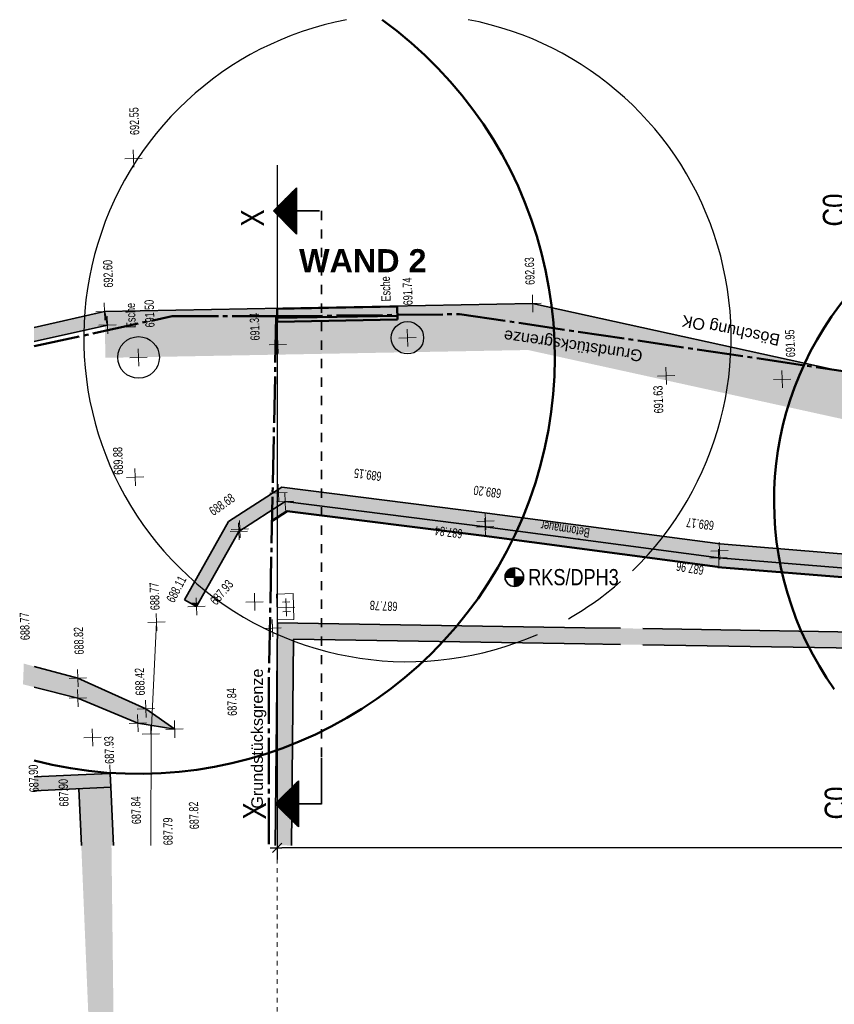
# Model space of a CAD drawing. Header units: metres. Extents: x 0 to 118, y 1 to 83.
# Tile 16 of 36: x 0 to 18, y 56 to 77. Entities that reach past the tile are written whole.
import ezdxf

# ---------------------------------------------------------------- set-up
doc = ezdxf.new("R2010")
doc.units = ezdxf.units.M
for name, pattern in [('ACHSE3', [1.25, 1, -0.1, 0.05, -0.1]), ('DURCHG', [0]), ('GESTR1', [0.4, 0.2, -0.2]), ('PUNKTE', [0.15, 0.05, -0.1])]:
    doc.linetypes.add(name, pattern=pattern)
for name, color, linetype in [('B_ume', 7, 'Continuous'), ('Bestand', 7, 'Continuous'), ('Gel_nde', 7, 'Continuous'), ('GEOMETRIE', 7, 'Continuous'), ('Grundst_cksgrenze', 7, 'Continuous'), ('H_henkoten', 7, 'Continuous'), ('HILFPU', 7, 'Continuous'), ('MAKET', 7, 'Continuous'), ('Mauern_Bestand', 7, 'Continuous'), ('Nachbargeb_ude', 7, 'Continuous'), ('SCHNPF', 7, 'Continuous'), ('Sparten_Vermessung', 7, 'Continuous'), ('Spritzbetonwand', 7, 'Continuous'), ('TEXTE', 7, 'Continuous')]:
    doc.layers.add(name, color=color, linetype=linetype)
doc.styles.add('Arial', font='arial.ttf')
doc.dimstyles.new('ISBSTRICH4E', dxfattribs={"dimtxt": 0.25, "dimasz": 0.1, "dimexe": 0.25, "dimexo": 1, "dimgap": 0.09, "dimtad": 1, "dimzin": 0, "dimdsep": 46, "dimtxsty": 'Arial', "dimblk": 'ID4', "dimblk1": 'ID4', "dimblk2": 'ID4', "dimsah": 1, "dimcen": 0.09, "dimdle": 0.15, "dimclrd": 7, "dimclre": 7, "dimclrt": 7, "dimazin": 0, "dimtfac": 1, "dimtdec": 4, "dimtix": 1, "dimtmove": 2, "dimatfit": 3, "dimfxl": 1, "dimtvp": 0.004, "dimtolj": 1, "dimtzin": 0, "dimarcsym": 0})

# ---------------------------------------------------------------- blocks, each defined once
blk = doc.blocks.new('DIM30')
at = {"layer": 'MAKET', "color": 7, "linetype": 'DURCHG', "lineweight": 35}
for p, q in [((11.038, 64.573), (11.038, 64.973)), ((10.838, 64.773), (11.238, 64.773))]:
    blk.add_line(p, q, dxfattribs=at)
blk.add_circle((11.038, 64.773), 0.2, dxfattribs=at)
blk = doc.blocks.new('DIM31')
at = {"layer": 'MAKET', "color": 7, "style": 'Arial', "width": 0.8}
blk.add_text('RKS/DPH3', height=0.35, dxfattribs=at).set_placement((11.338, 64.598))
blk = doc.blocks.new('ID4')
at = {"color": 7, "linetype": 'DURCHG', "lineweight": 25}
for p, q in [((-1, -1), (1, 1)), ((1.5, 0), (-1, 0))]:
    blk.add_line(p, q, dxfattribs=at)
blk = doc.blocks.new('*D39')
at = {"layer": 'Defpoints', "color": 0}
for p in [(5.906, 74.68), (48.868, 63.342), (5.906, 58.922)]:
    blk.add_point(p, dxfattribs=at)
at = {"layer": 'MAKET', "color": 7, "lineweight": -2}
for p, q in [((5.906, 73.68), (5.906, 58.672)), ((48.868, 62.342), (48.868, 58.672)), ((48.768, 58.922), (6.006, 58.922))]:
    blk.add_line(p, q, dxfattribs=at)
at = {"layer": 'MAKET', "color": 7, "lineweight": -2, "xscale": 0.1, "yscale": 0.1, "zscale": 0.1, "rotation": 180}
blk.add_blockref('ID4', (5.906, 58.922), dxfattribs=at)
at = {"layer": 'MAKET', "color": 7, "lineweight": -2, "xscale": 0.1, "yscale": 0.1, "zscale": 0.1}
blk.add_blockref('ID4', (48.868, 58.922), dxfattribs=at)
at = {"layer": 'MAKET', "color": 7, "insert": (27.387, 59.14), "char_height": 0.25, "attachment_point": 5, "style": 'Arial'}
blk.add_mtext('\\A1;42.96', dxfattribs=at)

msp = doc.modelspace()

# ---------------------------------------------------------------- hatches: boundary and pattern name
at = {"layer": 'Bestand'}
msp.add_hatch(color=7, dxfattribs=at).paths.add_polyline_path([(28.021, 62.284), (28.036, 60.376), (27.641, 60.376), (27.626, 62.376), (20.732, 62.367), (20.75, 60.367), (20.45, 60.367), (20.428, 63.203), (6.263, 63.431), (6.216, 58.972), (5.867, 58.976), (5.916, 63.787), (20.743, 63.548), (20.732, 62.717), (28.559, 62.722), (28.574, 62.851), (46.843, 62.742), (49.269, 62.58), (49.013, 62.167), (28.021, 62.284)])
at = {"layer": 'Gel_nde'}
for points in [[(2.176, 70.515), (11.436, 70.515), (11.433, 70.686)], [(11.218, 69.707), (15.893, 69.707), (11.433, 70.686)], [(2.191, 69.684), (11.452, 69.684), (11.436, 70.515), (2.176, 70.515)], [(2.195, 69.513), (11.452, 69.684), (2.191, 69.684)], [(16.058, 68.645), (20.732, 68.645), (15.893, 69.707), (11.218, 69.707)], [(20.518, 67.666), (20.732, 68.645), (16.058, 68.645)]]:
    msp.add_hatch(color=7, dxfattribs=at).paths.add_polyline_path(points)
at = {"layer": 'MAKET'}
for points in [[(10.838, 64.773), (11.038, 64.773), (11.038, 64.973, 0.414214)], [(11.038, 64.573, 0.414214), (11.238, 64.773), (11.038, 64.773)]]:
    msp.add_hatch(color=7, dxfattribs=at).paths.add_polyline_path(points)
at = {"layer": 'Mauern_Bestand'}
for points in [[(0.652, 70.172), (0.652, 69.865), (2.242, 70.222), (2.176, 70.515), (0.652, 70.172)], [(5.524, 66.407), (8.482, 66.407), (6.008, 66.718)], [(5.14, 66.159), (5.695, 66.159), (6.079, 66.407), (5.524, 66.407)], [(8.044, 66.159), (10.447, 66.159), (8.482, 66.407), (6.079, 66.407)], [(4.79, 65.862), (5.232, 65.862), (5.408, 65.975), (4.853, 65.975)], [(4.853, 65.975), (5.408, 65.975), (5.695, 66.159), (5.14, 66.159)], [(9.509, 65.975), (11.835, 65.975), (10.447, 66.159), (8.044, 66.159)], [(10.408, 65.862), (12.686, 65.862), (11.835, 65.975), (9.509, 65.975)], [(4.58, 65.49), (4.925, 65.49), (5.078, 65.763), (4.734, 65.763)], [(4.734, 65.763), (5.078, 65.763), (5.232, 65.862), (4.79, 65.862)], [(11.153, 65.763), (13.431, 65.763), (12.686, 65.862), (10.408, 65.862)], [(13.209, 65.49), (15.488, 65.49), (13.431, 65.763), (11.153, 65.763)], [(4.412, 65.191), (4.757, 65.191), (4.925, 65.49), (4.58, 65.49)], [(15.456, 65.191), (19.107, 65.191), (15.488, 65.49), (13.209, 65.49)], [(4.236, 64.878), (4.58, 64.878), (4.739, 65.16), (4.394, 65.16)], [(4.394, 65.16), (4.739, 65.16), (4.751, 65.181), (4.406, 65.181)], [(4.406, 65.181), (4.751, 65.181), (4.757, 65.191), (4.412, 65.191)], [(15.582, 65.181), (19.233, 65.181), (19.107, 65.191), (15.456, 65.191)], [(15.84, 65.16), (19.491, 65.16), (19.233, 65.181), (15.582, 65.181)], [(19.257, 64.878), (20.651, 64.878), (20.338, 65.16), (15.84, 65.16)], [(3.901, 64.284), (4.246, 64.284), (4.57, 64.859), (4.225, 64.859)], [(4.225, 64.859), (4.57, 64.859), (4.57, 64.86), (4.226, 64.86)], [(4.226, 64.86), (4.57, 64.86), (4.58, 64.878), (4.236, 64.878)], [(4.007, 64.224), (4.212, 64.224), (4.246, 64.284), (3.901, 64.284)], [(4.163, 64.137), (4.212, 64.224), (4.007, 64.224)], [(3.692, 61.487), (2.894, 61.619), (1.597, 62.16), (0.412, 62.457), (0.43, 62.904), (1.598, 62.59), (3.067, 61.925), (3.692, 61.487)], [(3.692, 61.487), (2.894, 61.619), (1.597, 62.16), (0.412, 62.457), (0.43, 62.904), (1.598, 62.59), (2.332, 62.258), (3.067, 61.925), (3.692, 61.487)], [(0.652, 60.455), (0.652, 60.155), (2.309, 60.232), (2.295, 60.532), (0.652, 60.455)], [(2.309, 60.232), (1.621, 60.199), (1.678, 58.976), (2.368, 58.976), (2.309, 60.232)], [(1.621, 60.199), (2.199, 46.352), (7.683, 41.709), (7.683, 41.906), (2.474, 46.454), (2.31, 60.232), (1.621, 60.199)]]:
    msp.add_hatch(color=7, dxfattribs=at).paths.add_polyline_path(points)
at = {"layer": 'Spritzbetonwand'}
for color, points in [(20, [(5.909, 70.374), (5.906, 70.584), (8.505, 70.622), (8.509, 70.422), (5.909, 70.374)]), (4, [(5.803, 66.229), (5.798, 65.988), (6.126, 66.199), (8.255, 65.931), (12.906, 65.328), (15.429, 64.993), (15.456, 65.191), (10.408, 65.862), (6.079, 66.407), (5.803, 66.229)]), (4, [(15.429, 64.993), (17.453, 64.826), (19.466, 64.66), (20.128, 64.676), (20.203, 64.878), (19.483, 64.859), (17.469, 65.025), (15.456, 65.191), (15.429, 64.993)])]:
    msp.add_hatch(color=color, dxfattribs=at).paths.add_polyline_path(points)

# ---------------------------------------------------------------- linework, layer by layer
at = {"layer": 'B_ume', "color": 84, "linetype": 'DURCHG', "lineweight": 25}
for centre, radius in [((8.725, 69.946), 0.35), ((2.911, 69.522), 0.45)]:
    msp.add_circle(centre, radius, dxfattribs=at)
at = {"layer": 'B_ume', "color": 84, "linetype": 'DURCHG', "lineweight": 50}
for centre, radius, start, end in [((2.911, 69.522), 9, 255.4624, 54.1962), ((23.653, 66.422), 7, 350.5021, 215.5202)]:
    msp.add_arc(centre, radius, start, end, dxfattribs=at)
at = {"layer": 'B_ume', "color": 84, "linetype": 'DURCHG', "lineweight": 25}
for start, end in [(100.8211, 293.6893), (314.0189, 79.1789), (299.8605, 311.1818)]:
    msp.add_arc((8.725, 69.946), 7, start, end, dxfattribs=at)
at = {"layer": 'Bestand', "color": 7, "linetype": 'DURCHG', "lineweight": 35}
for p, q in [((5.916, 63.787), (5.867, 58.976)), ((12.561, 63.68), (5.916, 63.787)), ((13.335, 63.668), (12.561, 63.68)), ((20.743, 63.548), (13.819, 63.66)), ((6.263, 63.431), (6.217, 58.976)), ((12.561, 63.33), (6.263, 63.431)), ((13.335, 63.318), (12.561, 63.33)), ((20.428, 63.203), (13.819, 63.31))]:
    msp.add_line(p, q, dxfattribs=at)
at = {"layer": 'Gel_nde', "color": 7, "linetype": 'DURCHG', "lineweight": 35}
for p in [(2.176, 70.515), (20.732, 68.645)]:
    msp.add_line(p, (11.433, 70.686), dxfattribs=at)
at = {"layer": 'GEOMETRIE', "color": 7, "linetype": 'PUNKTE', "lineweight": 18}
msp.add_line((5.906, 36.182), (5.906, 58.976), dxfattribs=at)
at = {"layer": 'Grundst_cksgrenze', "color": 54, "linetype": 'ACHSE3', "lineweight": 50}
for p, q in [((5.888, 70.41), (9.849, 70.457)), ((9.849, 70.457), (22.974, 68.508)), ((0.652, 69.765), (3.636, 70.412)), ((3.636, 70.412), (5.888, 70.41)), ((5.889, 70.409), (5.728, 62.599)), ((5.888, 70.41), (5.888, 70.41)), ((5.727, 62.6), (5.726, 58.976))]:
    msp.add_line(p, q, dxfattribs=at)
at = {"layer": 'H_henkoten', "color": 8, "linetype": 'DURCHG', "lineweight": 9}
for p, q in [((2.805, 73.633), (2.792, 74.008)), ((2.611, 73.814), (2.986, 73.827)), ((11.44, 70.498), (11.427, 70.873)), ((2.183, 70.328), (2.17, 70.702)), ((11.246, 70.679), (11.62, 70.692)), ((1.989, 70.508), (2.364, 70.521)), ((2.054, 70.216), (2.429, 70.229)), ((2.248, 70.035), (2.235, 70.41)), ((8.732, 69.758), (8.719, 70.133)), ((5.735, 69.791), (6.11, 69.804)), ((5.929, 69.61), (5.916, 69.985)), ((8.538, 69.939), (8.913, 69.952)), ((2.917, 69.335), (2.904, 69.709)), ((2.723, 69.515), (3.098, 69.528)), ((14.326, 68.939), (14.313, 69.314)), ((16.833, 68.862), (16.82, 69.236)), ((14.132, 69.12), (14.506, 69.133)), ((16.639, 69.042), (17.014, 69.055)), ((2.845, 66.748), (2.832, 67.123)), ((2.651, 66.929), (3.026, 66.942)), ((5.943, 66.41), (5.93, 66.785)), ((5.749, 66.591), (6.124, 66.604)), ((5.892, 66.4), (6.266, 66.413)), ((6.085, 66.219), (6.072, 66.594)), ((5.107, 65.624), (5.094, 65.998)), ((10.228, 65.979), (10.602, 65.992)), ((10.415, 65.674), (10.402, 66.049)), ((10.421, 65.798), (10.409, 66.173)), ((4.891, 65.756), (5.266, 65.769)), ((4.913, 65.805), (5.288, 65.818)), ((5.085, 65.576), (5.072, 65.95)), ((10.221, 65.855), (10.596, 65.868)), ((15.286, 65.336), (15.661, 65.349)), ((15.462, 65.004), (15.449, 65.379)), ((15.48, 65.155), (15.467, 65.53)), ((15.268, 65.185), (15.643, 65.198)), ((4.169, 63.949), (4.156, 64.324)), ((5.428, 64.049), (5.415, 64.424)), ((6.109, 63.933), (6.096, 64.308)), ((3.975, 64.13), (4.35, 64.143)), ((5.234, 64.23), (5.608, 64.243)), ((5.915, 64.114), (6.29, 64.127)), ((3.303, 63.613), (3.29, 63.988)), ((5.813, 63.483), (5.8, 63.858)), ((3.109, 63.794), (3.484, 63.807)), ((5.619, 63.664), (5.994, 63.677)), ((1.604, 62.402), (1.591, 62.777)), ((1.41, 62.583), (1.785, 62.596)), ((1.41, 62.154), (1.784, 62.167)), ((1.604, 61.973), (1.591, 62.348)), ((2.879, 61.919), (3.254, 61.932)), ((3.073, 61.738), (3.06, 62.113)), ((2.901, 61.431), (2.888, 61.806)), ((2.707, 61.612), (3.082, 61.625)), ((3.186, 61.195), (3.173, 61.57)), ((3.698, 61.299), (3.685, 61.674)), ((1.725, 61.302), (2.1, 61.315)), ((1.919, 61.122), (1.906, 61.496)), ((2.992, 61.376), (3.367, 61.389)), ((3.504, 61.48), (3.879, 61.493)), ((2.301, 60.344), (2.288, 60.719)), ((2.107, 60.525), (2.482, 60.538))]:
    msp.add_line(p, q, dxfattribs=at)
at = {"layer": 'HILFPU', "color": 4}
msp.add_point((12.431, 65.593), dxfattribs=at)
at = {"layer": 'Mauern_Bestand', "color": 7, "linetype": 'DURCHG', "lineweight": 35}
for p, q in [((2.176, 70.515), (0.652, 70.172)), ((2.242, 70.222), (2.176, 70.515)), ((2.242, 70.222), (0.652, 69.865)), ((4.853, 65.975), (6.008, 66.718)), ((6.008, 66.718), (10.447, 66.159)), ((5.078, 65.763), (6.079, 66.407)), ((6.079, 66.407), (10.408, 65.862)), ((3.901, 64.284), (4.853, 65.975)), ((10.447, 66.159), (15.488, 65.49)), ((4.163, 64.137), (5.078, 65.763)), ((10.408, 65.862), (15.456, 65.191)), ((15.488, 65.49), (19.491, 65.16)), ((15.456, 65.191), (19.483, 64.859)), ((4.163, 64.137), (3.901, 64.284)), ((0.652, 62.844), (1.598, 62.59)), ((1.598, 62.59), (3.067, 61.925)), ((1.597, 62.16), (0.652, 62.397)), ((2.894, 61.619), (1.597, 62.16)), ((3.067, 61.925), (3.692, 61.487)), ((3.692, 61.487), (2.894, 61.619)), ((1.606, 60.5), (0.652, 60.455)), ((2.295, 60.532), (1.606, 60.5)), ((2.309, 60.232), (2.295, 60.532)), ((0.652, 60.155), (2.309, 60.232)), ((2.368, 58.976), (2.31, 60.232)), ((1.678, 58.976), (1.621, 60.199))]:
    msp.add_line(p, q, dxfattribs=at)
at = {"layer": 'Nachbargeb_ude', "color": 8, "linetype": 'DURCHG', "lineweight": 9}
for p, q in [((3.297, 63.8), (3.18, 61.381)), ((3.18, 61.381), (3.179, 58.976))]:
    msp.add_line(p, q, dxfattribs=at)
at = {"layer": 'SCHNPF', "color": 7, "linetype": 'DURCHG', "lineweight": 35}
for p, q in [((5.826, 72.689), (6.326, 73.189)), ((6.129, 72.992), (6.129, 72.386)), ((6.144, 73.007), (6.144, 72.371)), ((6.159, 73.022), (6.159, 72.356)), ((6.175, 73.038), (6.175, 72.341)), ((6.19, 73.053), (6.19, 72.325)), ((6.205, 73.068), (6.205, 72.31)), ((6.22, 73.083), (6.22, 72.295)), ((6.235, 73.098), (6.235, 72.28)), ((6.25, 73.113), (6.25, 72.265)), ((6.266, 73.128), (6.266, 72.25)), ((6.281, 73.144), (6.281, 72.234)), ((6.296, 73.159), (6.296, 72.219)), ((6.311, 73.174), (6.311, 72.204)), ((6.326, 73.189), (6.326, 72.189)), ((5.917, 72.78), (5.917, 72.598)), ((5.932, 72.795), (5.932, 72.583)), ((5.947, 72.81), (5.947, 72.568)), ((5.962, 72.825), (5.962, 72.553)), ((5.978, 72.841), (5.978, 72.538)), ((5.993, 72.856), (5.993, 72.522)), ((6.008, 72.871), (6.008, 72.507)), ((6.023, 72.886), (6.023, 72.492)), ((6.038, 72.901), (6.038, 72.477)), ((6.053, 72.916), (6.053, 72.462)), ((6.069, 72.931), (6.069, 72.447)), ((6.084, 72.947), (6.084, 72.431)), ((6.099, 72.962), (6.099, 72.416)), ((6.114, 72.977), (6.114, 72.401)), ((6.826, 72.689), (5.826, 72.689)), ((6.326, 72.189), (5.826, 72.689)), ((5.841, 72.704), (5.841, 72.674)), ((5.856, 72.719), (5.856, 72.659)), ((5.872, 72.734), (5.872, 72.644)), ((5.887, 72.75), (5.887, 72.628)), ((5.902, 72.765), (5.902, 72.613)), ((6.867, 59.87), (6.867, 60.87)), ((6.367, 60.373), (5.867, 59.873)), ((6.23, 59.509), (6.23, 60.237)), ((6.245, 59.494), (6.245, 60.252)), ((6.261, 59.479), (6.261, 60.267)), ((6.276, 59.464), (6.276, 60.282)), ((6.291, 59.449), (6.291, 60.297)), ((6.306, 59.434), (6.306, 60.312)), ((6.321, 59.418), (6.321, 60.328)), ((6.336, 59.403), (6.336, 60.343)), ((6.351, 59.388), (6.351, 60.358)), ((6.367, 59.373), (6.367, 60.373)), ((6.018, 59.721), (6.018, 60.025)), ((6.033, 59.706), (6.033, 60.04)), ((6.048, 59.691), (6.048, 60.055)), ((6.064, 59.676), (6.064, 60.07)), ((6.079, 59.661), (6.079, 60.085)), ((6.094, 59.646), (6.094, 60.1)), ((6.109, 59.631), (6.109, 60.115)), ((6.124, 59.615), (6.124, 60.131)), ((6.139, 59.6), (6.139, 60.146)), ((6.154, 59.585), (6.154, 60.161)), ((6.17, 59.57), (6.17, 60.176)), ((6.185, 59.555), (6.185, 60.191)), ((6.2, 59.54), (6.2, 60.206)), ((6.215, 59.525), (6.215, 60.221)), ((6.867, 59.873), (5.867, 59.873)), ((5.867, 59.873), (6.367, 59.373)), ((5.882, 59.858), (5.882, 59.888)), ((5.897, 59.843), (5.897, 59.903)), ((5.912, 59.828), (5.912, 59.918)), ((5.927, 59.812), (5.927, 59.934)), ((5.942, 59.797), (5.942, 59.949)), ((5.958, 59.782), (5.958, 59.964)), ((5.973, 59.767), (5.973, 59.979)), ((5.988, 59.752), (5.988, 59.994)), ((6.003, 59.737), (6.003, 60.009))]:
    msp.add_line(p, q, dxfattribs=at)
at = {"layer": 'SCHNPF', "color": 7, "linetype": 'GESTR1', "lineweight": 35}
msp.add_line((6.867, 72.689), (6.867, 60.038), dxfattribs=at)
at = {"layer": 'Sparten_Vermessung', "color": 8, "linetype": 'DURCHG', "lineweight": 9}
for p, q in [((6.252, 64.421), (5.896, 64.408)), ((5.896, 64.408), (5.915, 63.848)), ((6.271, 63.861), (6.252, 64.421)), ((6.021, 64.234), (6.182, 64.24)), ((5.915, 63.848), (6.271, 63.861)), ((6.028, 64.022), (6.198, 64.028))]:
    msp.add_line(p, q, dxfattribs=at)
at = {"layer": 'Spritzbetonwand', "color": 20, "linetype": 'DURCHG', "lineweight": 50}
for p, q in [((5.906, 70.574), (8.505, 70.622)), ((5.906, 70.574), (5.911, 70.294)), ((8.505, 70.622), (8.511, 70.342)), ((5.909, 70.374), (8.509, 70.422)), ((5.911, 70.294), (8.511, 70.342))]:
    msp.add_line(p, q, dxfattribs=at)
at = {"layer": 'Spritzbetonwand', "color": 140, "linetype": 'DURCHG', "lineweight": 50}
for p, q in [((5.803, 66.229), (5.798, 65.988)), ((5.798, 65.988), (6.126, 66.199)), ((6.126, 66.199), (10.383, 65.663)), ((10.382, 65.664), (15.429, 64.993)), ((15.439, 64.992), (19.466, 64.66))]:
    msp.add_line(p, q, dxfattribs=at)

# ---------------------------------------------------------------- block references
for name in ['DIM30', 'DIM31']:
    msp.add_blockref(name, (0, 0))

# ---------------------------------------------------------------- texts
at = {"layer": 'Gel_nde', "color": 8, "style": 'Arial'}
msp.add_text('Böschung OK', height=0.25, rotation=528.6, dxfattribs=at).set_placement((16.799, 70.014))
at = {"layer": 'Grundst_cksgrenze', "color": 89, "style": 'Arial'}
for rotation, p in [(531.6, (13.824, 69.672)), (450, (5.599, 59.769))]:
    msp.add_text('Grundstücksgrenze', height=0.25, rotation=rotation, dxfattribs=at).set_placement(p)
at = {"layer": 'H_henkoten', "color": 8, "style": 'Arial', "width": 0.7}
for s, rotation, p in [('692.55', 92, (2.928, 74.333)), ('692.60', 92, (2.362, 71.034)), ('692.63', 92, (11.479, 71.093)), ('Esche', 92, (8.364, 70.735)), ('691.74', 92, (8.839, 70.652)), ('Esche', 92, (2.851, 70.159)), ('691.50', 92, (3.258, 70.173)), ('691.34', 92, (5.532, 69.891)), ('691.95', 92, (17.112, 69.53)), ('691.63', 92, (14.26, 68.317)), ('689.88', 92, (2.578, 66.99)), ('689.15', 172.4, (8.177, 67.045)), ('689.20', 172.5, (10.763, 66.675)), ('688.68', 395.2, (4.527, 66.089)), ('Betonmauer', 171.1, (12.681, 65.821)), ('689.17', 172.8, (15.364, 65.982)), ('687.84', 172.9, (9.926, 65.806)), ('687.96', 170.4, (15.146, 65.013)), ('688.11', 422.3, (3.676, 64.202)), ('687.93', 410, (4.591, 64.151)), ('688.77', 92, (3.367, 64.063)), ('687.78', 177.3, (8.515, 64.237)), ('688.77', 92, (0.56, 63.416)), ('688.82', 92, (1.728, 63.102)), ('688.42', 92, (3.048, 62.217)), ('687.84', 92, (5.039, 61.779)), ('687.93', 92, (2.386, 60.742)), ('687.90', 92, (0.752, 60.125)), ('687.90', 92, (1.399, 59.817)), ('687.84', 92, (2.966, 59.438)), ('687.82', 92, (4.218, 59.328)), ('687.79', 450.6, (3.649, 58.98))]:
    msp.add_text(s, height=0.2, rotation=rotation, dxfattribs=at).set_placement(p)
at = {"layer": 'SCHNPF', "color": 7, "style": 'Arial', "width": 0.8}
for s, p in [('C0', (18.208, 72.35)), ('X', (5.626, 72.35)), ('C0', (18.248, 59.534)), ('X', (5.667, 59.534))]:
    msp.add_text(s, height=0.5, rotation=90, dxfattribs=at).set_placement(p)
at = {"layer": 'TEXTE', "color": 20, "insert": (6.383, 71.362), "char_height": 0.5, "width": 2.73856, "attachment_point": 7, "style": 'Arial'}
msp.add_mtext('\\pxqj;{\\fArial|b1|i0|c0|p34|;WAND 2}', dxfattribs=at)

# ---------------------------------------------------------------- dimensions: what is measured, and where the dimension line sits
at = {"layer": 'MAKET'}
dim = msp.add_linear_dim(base=(5.906, 58.922), p1=(48.868, 63.342), p2=(5.906, 74.68), dimstyle='ISBSTRICH4E', override={"dimasz": 0.1}, dxfattribs=at)
dim.commit()
dim.dimension.update_dxf_attribs({"geometry": '*D39', "text_midpoint": (27.387, 59.14)})

doc.saveas('drawing.dxf')
